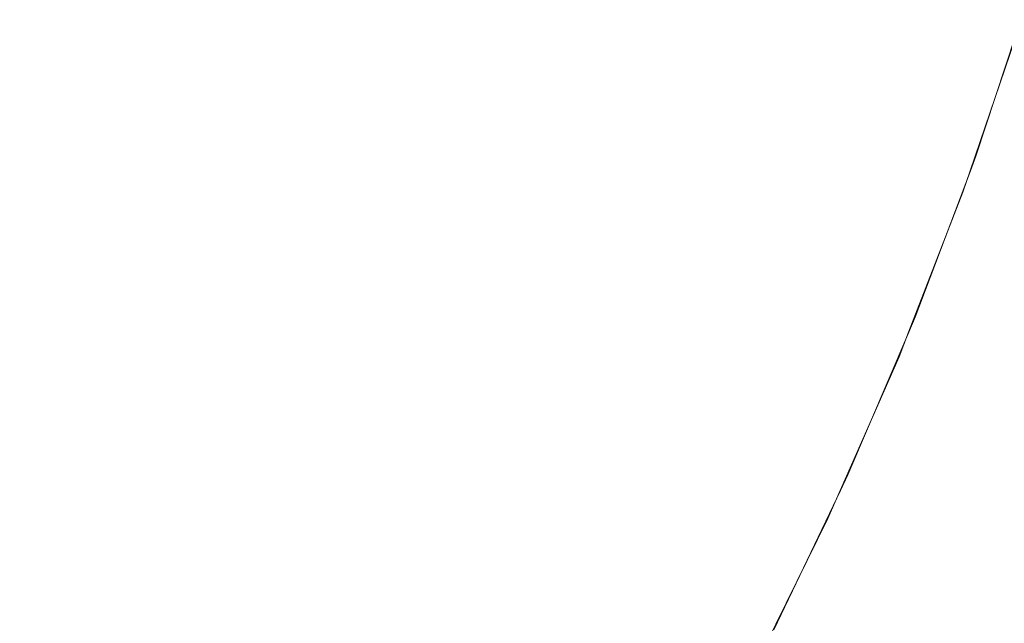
# Model space of a CAD drawing. Header units: centimetres. Extents: x -26 to 27.3, y -25.9 to -24.1.
# Tile 138 of 224: x 9.3238 to 9.3725, y -25.4496 to -25.4198. Entities that reach past the tile are written whole.
import ezdxf

# ---------------------------------------------------------------- set-up
doc = ezdxf.new("R2010")
doc.units = ezdxf.units.CM
doc.header["$LTSCALE"] = 2.54
doc.layers.add('Lucido design-1', color=7, linetype='Continuous')

# ---------------------------------------------------------------- blocks, each defined once
blk = doc.blocks.new('Gruppo-7-1')
at = {"color": 7, "linetype": 'Continuous', "lineweight": 9}
blk.add_3dface([(-25.917482, -24.159888, 1182.422727), (-25.917482, -25.759888, 1182.422727), (27.182518, -25.759888, 1182.422727), (27.182518, -24.159888, 1182.422727)], dxfattribs=at)
for points, invisible_edges in [([(9.355965, -25.413006, 1181.980816), (9.353555, -25.420319, 1181.980816), (9.351225, -25.419496, 1181.98413), (9.353603, -25.412282, 1181.98413)], 15), ([(9.335139, -25.413812, 1182.001292), (9.332713, -25.420241, 1182.001292), (9.329632, -25.419003, 1182.003796), (9.332009, -25.412706, 1182.003796)], 15), ([(9.358193, -25.413688, 1181.977405), (9.355751, -25.421095, 1181.977405), (9.353555, -25.420319, 1181.980816), (9.355965, -25.413006, 1181.980816)], 15), ([(9.338166, -25.414882, 1181.998654), (9.335692, -25.421438, 1181.998654), (9.332713, -25.420241, 1182.001292), (9.335139, -25.413812, 1182.001292)], 15), ([(9.360282, -25.414327, 1181.973903), (9.357811, -25.421823, 1181.973903), (9.355751, -25.421095, 1181.977405), (9.358193, -25.413688, 1181.977405)], 15), ([(9.362229, -25.414924, 1181.970318), (9.359731, -25.422501, 1181.970318), (9.357811, -25.421823, 1181.973903), (9.360282, -25.414327, 1181.973903)], 15), ([(9.341084, -25.415913, 1181.995888), (9.338564, -25.422592, 1181.995888), (9.335692, -25.421438, 1181.998654), (9.338166, -25.414882, 1181.998654)], 15), ([(9.364032, -25.415476, 1181.966655), (9.361509, -25.42313, 1181.966655), (9.359731, -25.422501, 1181.970318), (9.362229, -25.414924, 1181.970318)], 15), ([(9.365688, -25.415983, 1181.962921), (9.363142, -25.423707, 1181.962921), (9.361509, -25.42313, 1181.966655), (9.364032, -25.415476, 1181.966655)], 15), ([(9.343477, -25.416759, 1181.993438), (9.340919, -25.423539, 1181.993438), (9.338564, -25.422592, 1181.995888), (9.341084, -25.415913, 1181.995888)], 15), ([(9.367194, -25.416444, 1181.959121), (9.364627, -25.424231, 1181.959121), (9.363142, -25.423707, 1181.962921), (9.365688, -25.415983, 1181.962921)], 15), ([(9.326455, -25.417727, 1182.006162), (9.323871, -25.423783, 1182.006162), (9.32066, -25.422332, 1182.008386), (9.323186, -25.416413, 1182.008386)], 15), ([(9.346182, -25.417714, 1181.990447), (9.343581, -25.424608, 1181.990447), (9.340919, -25.423539, 1181.993438), (9.343477, -25.416759, 1181.993438)], 15), ([(9.368548, -25.416859, 1181.955264), (9.365963, -25.424703, 1181.955264), (9.364627, -25.424231, 1181.959121), (9.367194, -25.416444, 1181.959121)], 15), ([(9.369749, -25.417227, 1181.951355), (9.367147, -25.425122, 1181.951355), (9.365963, -25.424703, 1181.955264), (9.368548, -25.416859, 1181.955264)], 15), ([(9.370795, -25.417547, 1181.947402), (9.368178, -25.425486, 1181.947402), (9.367147, -25.425122, 1181.951355), (9.369749, -25.417227, 1181.951355)], 15), ([(9.329632, -25.419003, 1182.003796), (9.326991, -25.425194, 1182.003796), (9.323871, -25.423783, 1182.006162), (9.326455, -25.417727, 1182.006162)], 15), ([(9.348767, -25.418627, 1181.987343), (9.346124, -25.42563, 1181.987343), (9.343581, -25.424608, 1181.990447), (9.346182, -25.417714, 1181.990447)], 15), ([(9.371684, -25.417819, 1181.94341), (9.369055, -25.425796, 1181.94341), (9.368178, -25.425486, 1181.947402), (9.370795, -25.417547, 1181.947402)], 15), ([(9.372415, -25.418043, 1181.939388), (9.369776, -25.42605, 1181.939388), (9.369055, -25.425796, 1181.94341), (9.371684, -25.417819, 1181.94341)], 15), ([(9.372988, -25.418219, 1181.935341), (9.37034, -25.42625, 1181.935341), (9.369776, -25.42605, 1181.939388), (9.372415, -25.418043, 1181.939388)], 15), ([(9.373401, -25.418345, 1181.931277), (9.370748, -25.426394, 1181.931277), (9.37034, -25.42625, 1181.935341), (9.372988, -25.418219, 1181.935341)], 15), ([(9.351225, -25.419496, 1181.98413), (9.348543, -25.426603, 1181.98413), (9.346124, -25.42563, 1181.987343), (9.348767, -25.418627, 1181.987343)], 15), ([(9.373656, -25.418423, 1181.927202), (9.370999, -25.426483, 1181.927202), (9.370748, -25.426394, 1181.931277), (9.373401, -25.418345, 1181.931277)], 15), ([(9.37375, -25.418452, 1181.923272), (9.371092, -25.426515, 1181.923272), (9.370999, -25.426483, 1181.927202), (9.373656, -25.418423, 1181.927202)], 15), ([(9.373534, -25.419113, 1181.922727), (9.371093, -25.426516, 1181.922727), (9.371092, -25.426515, 1181.923272), (9.37375, -25.418452, 1181.923272)], 14), ([(9.332713, -25.420241, 1182.001292), (9.330016, -25.426561, 1182.001292), (9.326991, -25.425194, 1182.003796), (9.329632, -25.419003, 1182.003796)], 15), ([(9.371093, -25.426516, 1181.922727), (9.373529, -25.419112, 1181.722727), (9.373261, -25.420029, 1181.722727)], 9), ([(9.371093, -25.426516, 1181.922727), (9.373534, -25.419113, 1181.922727), (9.373529, -25.419112, 1181.722727)], 10), ([(9.353555, -25.420319, 1181.980816), (9.350836, -25.427524, 1181.980816), (9.348543, -25.426603, 1181.98413), (9.351225, -25.419496, 1181.98413)], 15), ([(9.370818, -25.427226, 1181.722727), (9.373261, -25.420029, 1181.722727), (9.37328, -25.420035, 1181.720755), (9.370475, -25.428299, 1181.720755)], 14), ([(9.373431, -25.420083, 1181.716767), (9.370624, -25.428353, 1181.716767), (9.370475, -25.428299, 1181.720755), (9.37328, -25.420035, 1181.720755)], 15), ([(9.373734, -25.420178, 1181.712782), (9.370922, -25.428462, 1181.712782), (9.370624, -25.428353, 1181.716767), (9.373431, -25.420083, 1181.716767)], 15), ([(9.373261, -25.420029, 1181.722727), (9.370818, -25.427226, 1181.722727), (9.370825, -25.427228, 1181.922727)], 10), ([(9.373261, -25.420029, 1181.722727), (9.370825, -25.427228, 1181.922727), (9.371093, -25.426516, 1181.922727)], 9), ([(9.37419, -25.420322, 1181.708808), (9.371371, -25.428625, 1181.708808), (9.370922, -25.428462, 1181.712782), (9.373734, -25.420178, 1181.712782)], 15), ([(9.335692, -25.421438, 1181.998654), (9.332941, -25.427884, 1181.998654), (9.330016, -25.426561, 1182.001292), (9.332713, -25.420241, 1182.001292)], 15), ([(9.355751, -25.421095, 1181.977405), (9.352997, -25.428392, 1181.977405), (9.350836, -25.427524, 1181.980816), (9.353555, -25.420319, 1181.980816)], 15), ([(9.374798, -25.420514, 1181.704851), (9.37197, -25.428843, 1181.704851), (9.371371, -25.428625, 1181.708808), (9.37419, -25.420322, 1181.708808)], 15), ([(9.375557, -25.420753, 1181.700917), (9.372719, -25.429115, 1181.700917), (9.37197, -25.428843, 1181.704851), (9.374798, -25.420514, 1181.704851)], 15), ([(9.357811, -25.421823, 1181.973903), (9.355024, -25.429207, 1181.973903), (9.352997, -25.428392, 1181.977405), (9.355751, -25.421095, 1181.977405)], 15), ([(9.338564, -25.422592, 1181.995888), (9.335762, -25.429159, 1181.995888), (9.332941, -25.427884, 1181.998654), (9.335692, -25.421438, 1181.998654)], 15), ([(9.359731, -25.422501, 1181.970318), (9.356914, -25.429966, 1181.970318), (9.355024, -25.429207, 1181.973903), (9.357811, -25.421823, 1181.973903)], 15), ([(9.323871, -25.423783, 1182.006162), (9.321031, -25.429725, 1182.006162), (9.317886, -25.428139, 1182.008386), (9.32066, -25.422332, 1182.008386)], 15), ([(9.340919, -25.423539, 1181.993438), (9.338074, -25.430204, 1181.993438), (9.335762, -25.429159, 1181.995888), (9.338564, -25.422592, 1181.995888)], 15), ([(9.361509, -25.42313, 1181.966655), (9.358664, -25.430669, 1181.966655), (9.356914, -25.429966, 1181.970318), (9.359731, -25.422501, 1181.970318)], 15), ([(9.363142, -25.423707, 1181.962921), (9.360271, -25.431315, 1181.962921), (9.358664, -25.430669, 1181.966655), (9.361509, -25.42313, 1181.966655)], 15), ([(9.343581, -25.424608, 1181.990447), (9.340689, -25.431386, 1181.990447), (9.338074, -25.430204, 1181.993438), (9.340919, -25.423539, 1181.993438)], 15), ([(9.326991, -25.425194, 1182.003796), (9.324089, -25.431267, 1182.003796), (9.321031, -25.429725, 1182.006162), (9.323871, -25.423783, 1182.006162)], 15), ([(9.364627, -25.424231, 1181.959121), (9.361732, -25.431902, 1181.959121), (9.360271, -25.431315, 1181.962921), (9.363142, -25.423707, 1181.962921)], 15), ([(9.365963, -25.424703, 1181.955264), (9.363047, -25.43243, 1181.955264), (9.361732, -25.431902, 1181.959121), (9.364627, -25.424231, 1181.959121)], 15), ([(9.346124, -25.42563, 1181.987343), (9.343186, -25.432515, 1181.987343), (9.340689, -25.431386, 1181.990447), (9.343581, -25.424608, 1181.990447)], 15), ([(9.367147, -25.425122, 1181.951355), (9.364212, -25.432899, 1181.951355), (9.363047, -25.43243, 1181.955264), (9.365963, -25.424703, 1181.955264)], 15), ([(9.330016, -25.426561, 1182.001292), (9.327054, -25.432761, 1182.001292), (9.324089, -25.431267, 1182.003796), (9.326991, -25.425194, 1182.003796)], 15), ([(9.368178, -25.425486, 1181.947402), (9.365227, -25.433306, 1181.947402), (9.364212, -25.432899, 1181.951355), (9.367147, -25.425122, 1181.951355)], 15), ([(9.369055, -25.425796, 1181.94341), (9.366089, -25.433653, 1181.94341), (9.365227, -25.433306, 1181.947402), (9.368178, -25.425486, 1181.947402)], 15), ([(9.348543, -25.426603, 1181.98413), (9.345562, -25.433589, 1181.98413), (9.343186, -25.432515, 1181.987343), (9.346124, -25.42563, 1181.987343)], 15), ([(9.369776, -25.42605, 1181.939388), (9.366799, -25.433938, 1181.939388), (9.366089, -25.433653, 1181.94341), (9.369055, -25.425796, 1181.94341)], 15), ([(9.37034, -25.42625, 1181.935341), (9.367355, -25.434161, 1181.935341), (9.366799, -25.433938, 1181.939388), (9.369776, -25.42605, 1181.939388)], 15), ([(9.370748, -25.426394, 1181.931277), (9.367756, -25.434323, 1181.931277), (9.367355, -25.434161, 1181.935341), (9.37034, -25.42625, 1181.935341)], 15), ([(9.370999, -25.426483, 1181.927202), (9.368003, -25.434422, 1181.927202), (9.367756, -25.434323, 1181.931277), (9.370748, -25.426394, 1181.931277)], 15), ([(9.371092, -25.426515, 1181.923272), (9.368094, -25.434459, 1181.923272), (9.368003, -25.434422, 1181.927202), (9.370999, -25.426483, 1181.927202)], 15), ([(9.370825, -25.427228, 1181.922727), (9.368096, -25.434459, 1181.922727), (9.368094, -25.434459, 1181.923272), (9.371092, -25.426515, 1181.923272)], 14), ([(9.371092, -25.426515, 1181.923272), (9.371093, -25.426516, 1181.922727), (9.370825, -25.427228, 1181.922727)], 9), ([(9.332941, -25.427884, 1181.998654), (9.32992, -25.434207, 1181.998654), (9.327054, -25.432761, 1182.001292), (9.330016, -25.426561, 1182.001292)], 15), ([(9.350836, -25.427524, 1181.980816), (9.347814, -25.434606, 1181.980816), (9.345562, -25.433589, 1181.98413), (9.348543, -25.426603, 1181.98413)], 15), ([(9.352997, -25.428392, 1181.977405), (9.349936, -25.435566, 1181.977405), (9.347814, -25.434606, 1181.980816), (9.350836, -25.427524, 1181.980816)], 15), ([(9.368096, -25.434459, 1181.922727), (9.370825, -25.427228, 1181.922727), (9.370456, -25.428292, 1181.722727)], 10), ([(9.370475, -25.428299, 1181.720755), (9.370456, -25.428292, 1181.722727), (9.370818, -25.427226, 1181.722727)], 9), ([(9.370825, -25.427228, 1181.922727), (9.370818, -25.427226, 1181.722727), (9.370456, -25.428292, 1181.722727)], 9), ([(9.335762, -25.429159, 1181.995888), (9.332684, -25.4356, 1181.995888), (9.32992, -25.434207, 1181.998654), (9.332941, -25.427884, 1181.998654)], 15), ([(9.355024, -25.429207, 1181.973903), (9.351927, -25.436466, 1181.973903), (9.349936, -25.435566, 1181.977405), (9.352997, -25.428392, 1181.977405)], 15), ([(9.367768, -25.435205, 1181.722727), (9.370456, -25.428292, 1181.722727), (9.370475, -25.428299, 1181.720755), (9.367312, -25.436432, 1181.720755)], 14), ([(9.370624, -25.428353, 1181.716767), (9.367458, -25.436493, 1181.716767), (9.367312, -25.436432, 1181.720755), (9.370475, -25.428299, 1181.720755)], 15), ([(9.370922, -25.428462, 1181.712782), (9.367752, -25.436614, 1181.712782), (9.367458, -25.436493, 1181.716767), (9.370624, -25.428353, 1181.716767)], 15), ([(9.371371, -25.428625, 1181.708808), (9.368193, -25.436797, 1181.708808), (9.367752, -25.436614, 1181.712782), (9.370922, -25.428462, 1181.712782)], 15), ([(9.370456, -25.428292, 1181.722727), (9.367768, -25.435205, 1181.722727), (9.368096, -25.434459, 1181.922727)], 10), ([(9.37197, -25.428843, 1181.704851), (9.368782, -25.437041, 1181.704851), (9.368193, -25.436797, 1181.708808), (9.371371, -25.428625, 1181.708808)], 15), ([(9.372719, -25.429115, 1181.700917), (9.369518, -25.437346, 1181.700917), (9.368782, -25.437041, 1181.704851), (9.37197, -25.428843, 1181.704851)], 15), ([(9.338074, -25.430204, 1181.993438), (9.33495, -25.436743, 1181.993438), (9.332684, -25.4356, 1181.995888), (9.335762, -25.429159, 1181.995888)], 15), ([(9.356914, -25.429966, 1181.970318), (9.353783, -25.437305, 1181.970318), (9.351927, -25.436466, 1181.973903), (9.355024, -25.429207, 1181.973903)], 15), ([(9.373616, -25.429442, 1181.697014), (9.3704, -25.437711, 1181.697014), (9.369518, -25.437346, 1181.700917), (9.372719, -25.429115, 1181.700917)], 15), ([(9.374662, -25.429823, 1181.693147), (9.371428, -25.438137, 1181.693147), (9.3704, -25.437711, 1181.697014), (9.373616, -25.429442, 1181.697014)], 15), ([(9.324089, -25.431267, 1182.003796), (9.320932, -25.437211, 1182.003796), (9.317943, -25.435541, 1182.006162), (9.321031, -25.429725, 1182.006162)], 15), ([(9.375854, -25.430257, 1181.689324), (9.3726, -25.438623, 1181.689324), (9.371428, -25.438137, 1181.693147), (9.374662, -25.429823, 1181.693147)], 15), ([(9.340689, -25.431386, 1181.990447), (9.337512, -25.438034, 1181.990447), (9.33495, -25.436743, 1181.993438), (9.338074, -25.430204, 1181.993438)], 15), ([(9.358664, -25.430669, 1181.966655), (9.355501, -25.438081, 1181.966655), (9.353783, -25.437305, 1181.970318), (9.356914, -25.429966, 1181.970318)], 15), ([(9.360271, -25.431315, 1181.962921), (9.357079, -25.438795, 1181.962921), (9.355501, -25.438081, 1181.966655), (9.358664, -25.430669, 1181.966655)], 15), ([(9.327054, -25.432761, 1182.001292), (9.323831, -25.43883, 1182.001292), (9.320932, -25.437211, 1182.003796), (9.324089, -25.431267, 1182.003796)], 15), ([(9.343186, -25.432515, 1181.987343), (9.339959, -25.439268, 1181.987343), (9.337512, -25.438034, 1181.990447), (9.340689, -25.431386, 1181.990447)], 15), ([(9.361732, -25.431902, 1181.959121), (9.358515, -25.439443, 1181.959121), (9.357079, -25.438795, 1181.962921), (9.360271, -25.431315, 1181.962921)], 15), ([(9.363047, -25.43243, 1181.955264), (9.359805, -25.440027, 1181.955264), (9.358515, -25.439443, 1181.959121), (9.361732, -25.431902, 1181.959121)], 15), ([(9.32992, -25.434207, 1181.998654), (9.326633, -25.440396, 1181.998654), (9.323831, -25.43883, 1182.001292), (9.327054, -25.432761, 1182.001292)], 15), ([(9.345562, -25.433589, 1181.98413), (9.342287, -25.440442, 1181.98413), (9.339959, -25.439268, 1181.987343), (9.343186, -25.432515, 1181.987343)], 15), ([(9.364212, -25.432899, 1181.951355), (9.36095, -25.440544, 1181.951355), (9.359805, -25.440027, 1181.955264), (9.363047, -25.43243, 1181.955264)], 15), ([(9.365227, -25.433306, 1181.947402), (9.361946, -25.440995, 1181.947402), (9.36095, -25.440544, 1181.951355), (9.364212, -25.432899, 1181.951355)], 15), ([(9.366089, -25.433653, 1181.94341), (9.362793, -25.441378, 1181.94341), (9.361946, -25.440995, 1181.947402), (9.365227, -25.433306, 1181.947402)], 15), ([(9.347814, -25.434606, 1181.980816), (9.344493, -25.441554, 1181.980816), (9.342287, -25.440442, 1181.98413), (9.345562, -25.433589, 1181.98413)], 15), ([(9.366799, -25.433938, 1181.939388), (9.36349, -25.441693, 1181.939388), (9.362793, -25.441378, 1181.94341), (9.366089, -25.433653, 1181.94341)], 15), ([(9.332684, -25.4356, 1181.995888), (9.329335, -25.441905, 1181.995888), (9.326633, -25.440396, 1181.998654), (9.32992, -25.434207, 1181.998654)], 15), ([(9.367355, -25.434161, 1181.935341), (9.364036, -25.441939, 1181.935341), (9.36349, -25.441693, 1181.939388), (9.366799, -25.433938, 1181.939388)], 15), ([(9.367756, -25.434323, 1181.931277), (9.36443, -25.442117, 1181.931277), (9.364036, -25.441939, 1181.935341), (9.367355, -25.434161, 1181.935341)], 15), ([(9.368003, -25.434422, 1181.927202), (9.364672, -25.442227, 1181.927202), (9.36443, -25.442117, 1181.931277), (9.367756, -25.434323, 1181.931277)], 15), ([(9.349936, -25.435566, 1181.977405), (9.346573, -25.442603, 1181.977405), (9.344493, -25.441554, 1181.980816), (9.347814, -25.434606, 1181.980816)], 15), ([(9.368094, -25.434459, 1181.923272), (9.364762, -25.442268, 1181.923272), (9.364672, -25.442227, 1181.927202), (9.368003, -25.434422, 1181.927202)], 15), ([(9.367776, -25.435208, 1181.922727), (9.364764, -25.442268, 1181.922727), (9.364762, -25.442268, 1181.923272), (9.368094, -25.434459, 1181.923272)], 14), ([(9.367768, -25.435205, 1181.722727), (9.367776, -25.435208, 1181.922727), (9.368096, -25.434459, 1181.922727)], 9), ([(9.368094, -25.434459, 1181.923272), (9.368096, -25.434459, 1181.922727), (9.367776, -25.435208, 1181.922727)], 9), ([(9.364764, -25.442268, 1181.922727), (9.367776, -25.435208, 1181.922727), (9.367294, -25.436425, 1181.722727)], 10), ([(9.367312, -25.436432, 1181.720755), (9.367294, -25.436425, 1181.722727), (9.367768, -25.435205, 1181.722727)], 9), ([(9.367776, -25.435208, 1181.922727), (9.367768, -25.435205, 1181.722727), (9.367294, -25.436425, 1181.722727)], 9), ([(9.33495, -25.436743, 1181.993438), (9.331551, -25.443143, 1181.993438), (9.329335, -25.441905, 1181.995888), (9.332684, -25.4356, 1181.995888)], 15), ([(9.351927, -25.436466, 1181.973903), (9.348524, -25.443587, 1181.973903), (9.346573, -25.442603, 1181.977405), (9.349936, -25.435566, 1181.977405)], 15), ([(9.337512, -25.438034, 1181.990447), (9.334056, -25.444542, 1181.990447), (9.331551, -25.443143, 1181.993438), (9.33495, -25.436743, 1181.993438)], 15), ([(9.353783, -25.437305, 1181.970318), (9.350343, -25.444504, 1181.970318), (9.348524, -25.443587, 1181.973903), (9.351927, -25.436466, 1181.973903)], 15), ([(9.364385, -25.443035, 1181.722727), (9.367294, -25.436425, 1181.722727), (9.367312, -25.436432, 1181.720755), (9.363797, -25.44442, 1181.720755)], 14), ([(9.367458, -25.436493, 1181.716767), (9.363941, -25.444487, 1181.716767), (9.363797, -25.44442, 1181.720755), (9.367312, -25.436432, 1181.720755)], 15), ([(9.367752, -25.436614, 1181.712782), (9.364229, -25.444621, 1181.712782), (9.363941, -25.444487, 1181.716767), (9.367458, -25.436493, 1181.716767)], 15), ([(9.368193, -25.436797, 1181.708808), (9.364662, -25.444823, 1181.708808), (9.364229, -25.444621, 1181.712782), (9.367752, -25.436614, 1181.712782)], 15), ([(9.367294, -25.436425, 1181.722727), (9.364385, -25.443035, 1181.722727), (9.364764, -25.442268, 1181.922727)], 10), ([(9.323831, -25.43883, 1182.001292), (9.320353, -25.444756, 1182.001292), (9.317526, -25.443016, 1182.003796), (9.320932, -25.437211, 1182.003796)], 15), ([(9.368782, -25.437041, 1181.704851), (9.365239, -25.445092, 1181.704851), (9.364662, -25.444823, 1181.708808), (9.368193, -25.436797, 1181.708808)], 15), ([(9.369518, -25.437346, 1181.700917), (9.365961, -25.445429, 1181.700917), (9.365239, -25.445092, 1181.704851), (9.368782, -25.437041, 1181.704851)], 15), ([(9.355501, -25.438081, 1181.966655), (9.352027, -25.445352, 1181.966655), (9.350343, -25.444504, 1181.970318), (9.353783, -25.437305, 1181.970318)], 15), ([(9.3704, -25.437711, 1181.697014), (9.366827, -25.445833, 1181.697014), (9.365961, -25.445429, 1181.700917), (9.369518, -25.437346, 1181.700917)], 15), ([(9.371428, -25.438137, 1181.693147), (9.367835, -25.446303, 1181.693147), (9.366827, -25.445833, 1181.697014), (9.3704, -25.437711, 1181.697014)], 15), ([(9.339959, -25.439268, 1181.987343), (9.336448, -25.445879, 1181.987343), (9.334056, -25.444542, 1181.990447), (9.337512, -25.438034, 1181.990447)], 15), ([(9.357079, -25.438795, 1181.962921), (9.353573, -25.446132, 1181.962921), (9.352027, -25.445352, 1181.966655), (9.355501, -25.438081, 1181.966655)], 15), ([(9.3726, -25.438623, 1181.689324), (9.368985, -25.446839, 1181.689324), (9.367835, -25.446303, 1181.693147), (9.371428, -25.438137, 1181.693147)], 15), ([(9.373916, -25.439168, 1181.68555), (9.370275, -25.447441, 1181.68555), (9.368985, -25.446839, 1181.689324), (9.3726, -25.438623, 1181.689324)], 15), ([(9.326633, -25.440396, 1181.998654), (9.323086, -25.446439, 1181.998654), (9.320353, -25.444756, 1182.001292), (9.323831, -25.43883, 1182.001292)], 15), ([(9.358515, -25.439443, 1181.959121), (9.35498, -25.446841, 1181.959121), (9.353573, -25.446132, 1181.962921), (9.357079, -25.438795, 1181.962921)], 15), ([(9.375372, -25.439771, 1181.681833), (9.371704, -25.448107, 1181.681833), (9.370275, -25.447441, 1181.68555), (9.373916, -25.439168, 1181.68555)], 15), ([(9.342287, -25.440442, 1181.98413), (9.338725, -25.44715, 1181.98413), (9.336448, -25.445879, 1181.987343), (9.339959, -25.439268, 1181.987343)], 15), ([(9.359805, -25.440027, 1181.955264), (9.356244, -25.447479, 1181.955264), (9.35498, -25.446841, 1181.959121), (9.358515, -25.439443, 1181.959121)], 15), ([(9.36095, -25.440544, 1181.951355), (9.357366, -25.448044, 1181.951355), (9.356244, -25.447479, 1181.955264), (9.359805, -25.440027, 1181.955264)], 15), ([(9.376968, -25.440432, 1181.678179), (9.373269, -25.448837, 1181.678179), (9.371704, -25.448107, 1181.681833), (9.375372, -25.439771, 1181.681833)], 15), ([(9.329335, -25.441905, 1181.995888), (9.325722, -25.448062, 1181.995888), (9.323086, -25.446439, 1181.998654), (9.326633, -25.440396, 1181.998654)], 15), ([(9.344493, -25.441554, 1181.980816), (9.340881, -25.448355, 1181.980816), (9.338725, -25.44715, 1181.98413), (9.342287, -25.440442, 1181.98413)], 15), ([(9.361946, -25.440995, 1181.947402), (9.358342, -25.448537, 1181.947402), (9.357366, -25.448044, 1181.951355), (9.36095, -25.440544, 1181.951355)], 15), ([(9.362793, -25.441378, 1181.94341), (9.359172, -25.448955, 1181.94341), (9.358342, -25.448537, 1181.947402), (9.361946, -25.440995, 1181.947402)], 15), ([(9.346573, -25.442603, 1181.977405), (9.342915, -25.449491, 1181.977405), (9.340881, -25.448355, 1181.980816), (9.344493, -25.441554, 1181.980816)], 15), ([(9.36349, -25.441693, 1181.939388), (9.359855, -25.4493, 1181.939388), (9.359172, -25.448955, 1181.94341), (9.362793, -25.441378, 1181.94341)], 15), ([(9.331551, -25.443143, 1181.993438), (9.327883, -25.449393, 1181.993438), (9.325722, -25.448062, 1181.995888), (9.329335, -25.441905, 1181.995888)], 15), ([(9.364036, -25.441939, 1181.935341), (9.36039, -25.449569, 1181.935341), (9.359855, -25.4493, 1181.939388), (9.36349, -25.441693, 1181.939388)], 15), ([(9.36443, -25.442117, 1181.931277), (9.360776, -25.449764, 1181.931277), (9.36039, -25.449569, 1181.935341), (9.364036, -25.441939, 1181.935341)], 15), ([(9.364672, -25.442227, 1181.927202), (9.361014, -25.449884, 1181.927202), (9.360776, -25.449764, 1181.931277), (9.36443, -25.442117, 1181.931277)], 15), ([(9.348524, -25.443587, 1181.973903), (9.344822, -25.450557, 1181.973903), (9.342915, -25.449491, 1181.977405), (9.346573, -25.442603, 1181.977405)], 15), ([(9.364762, -25.442268, 1181.923272), (9.361102, -25.449928, 1181.923272), (9.361014, -25.449884, 1181.927202), (9.364672, -25.442227, 1181.927202)], 15), ([(9.364395, -25.443039, 1181.922727), (9.361103, -25.449929, 1181.922727), (9.361102, -25.449928, 1181.923272), (9.364762, -25.442268, 1181.923272)], 14), ([(9.364385, -25.443035, 1181.722727), (9.364395, -25.443039, 1181.922727), (9.364764, -25.442268, 1181.922727)], 9), ([(9.364762, -25.442268, 1181.923272), (9.364764, -25.442268, 1181.922727), (9.364395, -25.443039, 1181.922727)], 9), ([(9.361103, -25.449929, 1181.922727), (9.364395, -25.443039, 1181.922727), (9.363779, -25.444412, 1181.722727)], 10), ([(9.364395, -25.443039, 1181.922727), (9.364385, -25.443035, 1181.722727), (9.363779, -25.444412, 1181.722727)], 9), ([(9.363797, -25.44442, 1181.720755), (9.363779, -25.444412, 1181.722727), (9.364385, -25.443035, 1181.722727)], 9), ([(9.334056, -25.444542, 1181.990447), (9.330326, -25.450897, 1181.990447), (9.327883, -25.449393, 1181.993438), (9.331551, -25.443143, 1181.993438)], 15), ([(9.350343, -25.444504, 1181.970318), (9.346601, -25.45155, 1181.970318), (9.344822, -25.450557, 1181.973903), (9.348524, -25.443587, 1181.973903)], 15), ([(9.336448, -25.445879, 1181.987343), (9.33266, -25.452334, 1181.987343), (9.330326, -25.450897, 1181.990447), (9.334056, -25.444542, 1181.990447)], 15), ([(9.352027, -25.445352, 1181.966655), (9.348247, -25.45247, 1181.966655), (9.346601, -25.45155, 1181.970318), (9.350343, -25.444504, 1181.970318)], 15), ([(9.360676, -25.450704, 1181.722727), (9.363779, -25.444412, 1181.722727), (9.363797, -25.44442, 1181.720755), (9.359937, -25.452247, 1181.720755)], 14), ([(9.363941, -25.444487, 1181.716767), (9.360078, -25.45232, 1181.716767), (9.359937, -25.452247, 1181.720755), (9.363797, -25.44442, 1181.720755)], 15), ([(9.364229, -25.444621, 1181.712782), (9.36036, -25.452467, 1181.712782), (9.360078, -25.45232, 1181.716767), (9.363941, -25.444487, 1181.716767)], 15), ([(9.363779, -25.444412, 1181.722727), (9.360676, -25.450704, 1181.722727), (9.361103, -25.449929, 1181.922727)], 10), ([(9.364662, -25.444823, 1181.708808), (9.360784, -25.452687, 1181.708808), (9.36036, -25.452467, 1181.712782), (9.364229, -25.444621, 1181.712782)], 15), ([(9.365239, -25.445092, 1181.704851), (9.361349, -25.452982, 1181.704851), (9.360784, -25.452687, 1181.708808), (9.364662, -25.444823, 1181.708808)], 15), ([(9.353573, -25.446132, 1181.962921), (9.349759, -25.453314, 1181.962921), (9.348247, -25.45247, 1181.966655), (9.352027, -25.445352, 1181.966655)], 15), ([(9.365961, -25.445429, 1181.700917), (9.362055, -25.453349, 1181.700917), (9.361349, -25.452982, 1181.704851), (9.365239, -25.445092, 1181.704851)], 15), ([(9.366827, -25.445833, 1181.697014), (9.362903, -25.45379, 1181.697014), (9.362055, -25.453349, 1181.700917), (9.365961, -25.445429, 1181.700917)], 15), ([(9.338725, -25.44715, 1181.98413), (9.33488, -25.453701, 1181.98413), (9.33266, -25.452334, 1181.987343), (9.336448, -25.445879, 1181.987343)], 15), ([(9.367835, -25.446303, 1181.693147), (9.363889, -25.454304, 1181.693147), (9.362903, -25.45379, 1181.697014), (9.366827, -25.445833, 1181.697014)], 15), ([(9.325722, -25.448062, 1181.995888), (9.321851, -25.454061, 1181.995888), (9.319286, -25.452327, 1181.998654), (9.323086, -25.446439, 1181.998654)], 15), ([(9.35498, -25.446841, 1181.959121), (9.351134, -25.454082, 1181.959121), (9.349759, -25.453314, 1181.962921), (9.353573, -25.446132, 1181.962921)], 15), ([(9.368985, -25.446839, 1181.689324), (9.365015, -25.45489, 1181.689324), (9.363889, -25.454304, 1181.693147), (9.367835, -25.446303, 1181.693147)], 15), ([(9.356244, -25.447479, 1181.955264), (9.35237, -25.454773, 1181.955264), (9.351134, -25.454082, 1181.959121), (9.35498, -25.446841, 1181.959121)], 15), ([(9.370275, -25.447441, 1181.68555), (9.366278, -25.455547, 1181.68555), (9.365015, -25.45489, 1181.689324), (9.368985, -25.446839, 1181.689324)], 15), ([(9.340881, -25.448355, 1181.980816), (9.336984, -25.454997, 1181.980816), (9.33488, -25.453701, 1181.98413), (9.338725, -25.44715, 1181.98413)], 15), ([(9.357366, -25.448044, 1181.951355), (9.353467, -25.455386, 1181.951355), (9.35237, -25.454773, 1181.955264), (9.356244, -25.447479, 1181.955264)], 15), ([(9.371704, -25.448107, 1181.681833), (9.367676, -25.456275, 1181.681833), (9.366278, -25.455547, 1181.68555), (9.370275, -25.447441, 1181.68555)], 15), ([(9.327883, -25.449393, 1181.993438), (9.323953, -25.455482, 1181.993438), (9.321851, -25.454061, 1181.995888), (9.325722, -25.448062, 1181.995888)], 15), ([(9.342915, -25.449491, 1181.977405), (9.338968, -25.456218, 1181.977405), (9.336984, -25.454997, 1181.980816), (9.340881, -25.448355, 1181.980816)], 15), ([(9.358342, -25.448537, 1181.947402), (9.354421, -25.455919, 1181.947402), (9.353467, -25.455386, 1181.951355), (9.357366, -25.448044, 1181.951355)], 15), ([(9.373269, -25.448837, 1181.678179), (9.369208, -25.457073, 1181.678179), (9.367676, -25.456275, 1181.681833), (9.371704, -25.448107, 1181.681833)], 15), ([(9.359172, -25.448955, 1181.94341), (9.355233, -25.456372, 1181.94341), (9.354421, -25.455919, 1181.947402), (9.358342, -25.448537, 1181.947402)], 15), ([(9.374969, -25.44963, 1181.674593), (9.370872, -25.457939, 1181.674593), (9.369208, -25.457073, 1181.678179), (9.373269, -25.448837, 1181.678179)], 15), ([(9.330326, -25.450897, 1181.990447), (9.32633, -25.457088, 1181.990447), (9.323953, -25.455482, 1181.993438), (9.327883, -25.449393, 1181.993438)], 15), ([(9.359855, -25.4493, 1181.939388), (9.355901, -25.456745, 1181.939388), (9.355233, -25.456372, 1181.94341), (9.359172, -25.448955, 1181.94341)], 15), ([(9.36039, -25.449569, 1181.935341), (9.356423, -25.457037, 1181.935341), (9.355901, -25.456745, 1181.939388), (9.359855, -25.4493, 1181.939388)], 15), ([(9.344822, -25.450557, 1181.973903), (9.340828, -25.457363, 1181.973903), (9.338968, -25.456218, 1181.977405), (9.342915, -25.449491, 1181.977405)], 15), ([(9.360776, -25.449764, 1181.931277), (9.356801, -25.457248, 1181.931277), (9.356423, -25.457037, 1181.935341), (9.36039, -25.449569, 1181.935341)], 15)]:
    blk.add_3dface(points, dxfattribs=dict(at, invisible_edges=invisible_edges))

msp = doc.modelspace()

# ---------------------------------------------------------------- block references
at = {"layer": 'Lucido design-1', "color": 7}
msp.add_blockref('Gruppo-7-1', (0, 0), dxfattribs=at)

doc.saveas('drawing.dxf')
